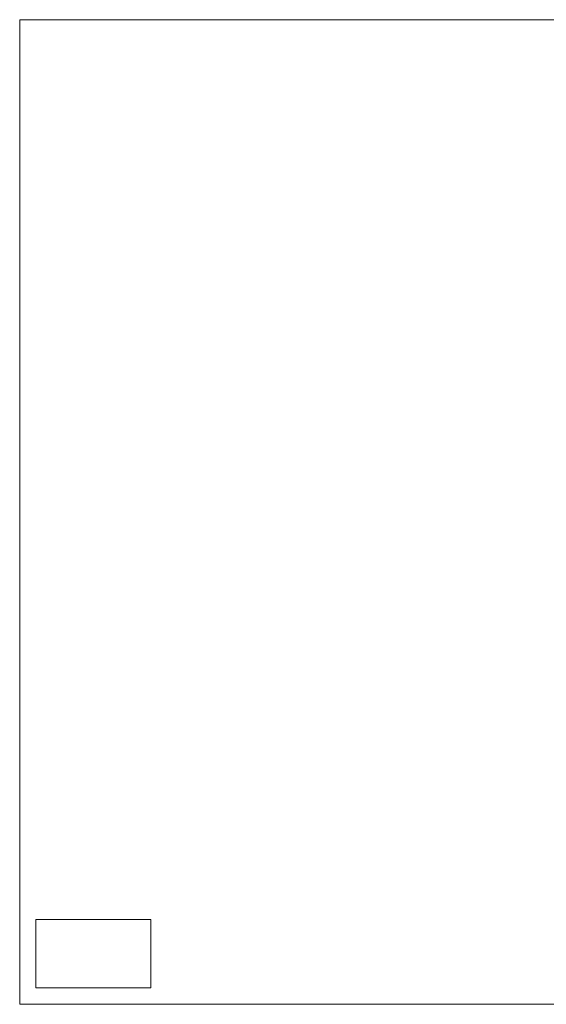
# Paper-space layout 'Layout1' of a CAD drawing. Header units: metres. Extents: x -0.002 to 0.418, y -0.004 to 0.293.
# Tile 1 of 3: x -0.002 to 0.157, y -0.004 to 0.293. Entities that reach past the tile are written whole.
import ezdxf

# ---------------------------------------------------------------- set-up
doc = ezdxf.new("R2010")
doc.units = ezdxf.units.M
doc.layers.add('G-ANNO-TTLB', color=7, linetype='Continuous', lineweight=9)
picture_1 = doc.add_image_def('image5.jpg', size_in_pixel=(5697, 3371))

# ---------------------------------------------------------------- blocks, each defined once
blk = doc.blocks.new('TRS_DIN A3 ESP HORIZONTAL - TRS_DIN A3 ESP HORIZONTAL-7443934-ESTADO ACTUAL_PB')
at = {"layer": 'G-ANNO-TTLB'}
for p, q in [((0.41766, 0.29324), (-0.00234, 0.29324)), ((-0.00234, 0.29324), (-0.00234, -0.0043)), ((0.41766, 0.29324), (-0.00234, 0.29324)), ((-0.00234, 0.29324), (-0.00234, -0.0043)), ((-0.00234, -0.0043), (0.41766, -0.0043)), ((-0.00234, -0.0043), (0.41766, -0.0043))]:
    blk.add_line(p, q, dxfattribs=at)
image = blk.add_image(picture_1, insert=(0.00252, 0.00071), size_in_units=(0.03478, 0.02058), dxfattribs=at)
image.dxf.flags = 7

psp = doc.layouts.get("Layout1")

# ---------------------------------------------------------------- block references
at = {"layer": 'G-ANNO-TTLB'}
psp.add_blockref('TRS_DIN A3 ESP HORIZONTAL - TRS_DIN A3 ESP HORIZONTAL-7443934-ESTADO ACTUAL_PB', (0, 0), dxfattribs=at)

doc.saveas('drawing.dxf')
